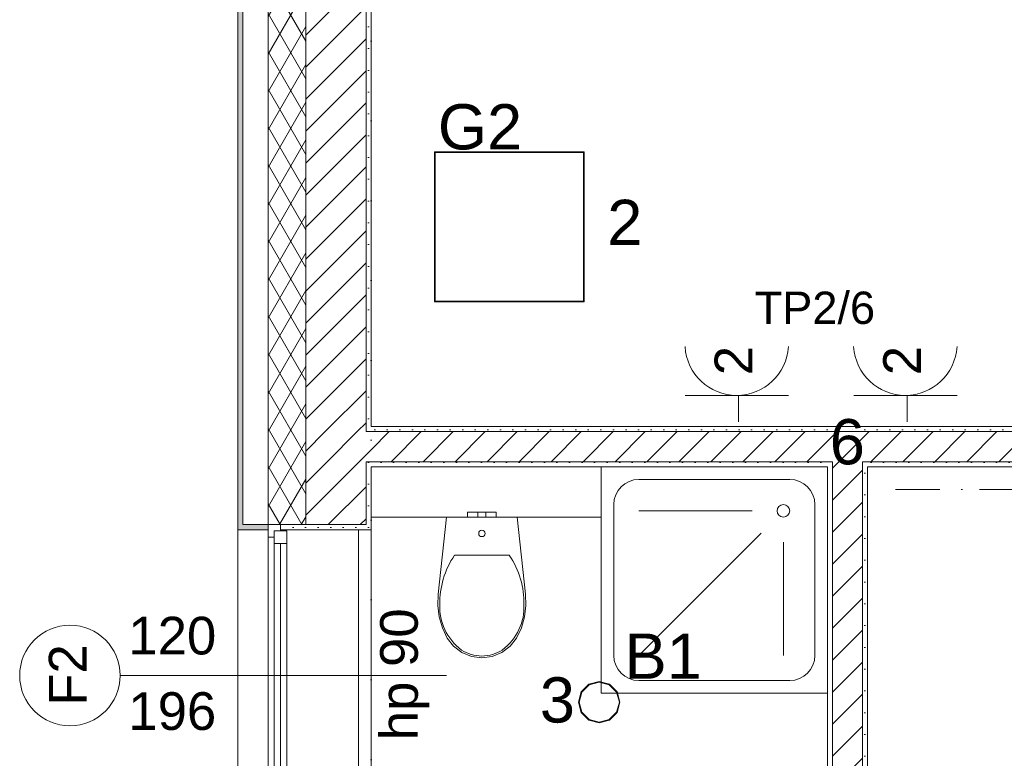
# Model space of a CAD drawing. Header units: millimetres. Extents: x -232602 to -175679, y -119570 to -82350.
# Tile 10 of 36: x -219605 to -215686, y -97306 to -94368. Entities that reach past the tile are written whole.
import ezdxf
from ezdxf.xclip import XClip

# ---------------------------------------------------------------- set-up
doc = ezdxf.new("R2010")
doc.units = ezdxf.units.MM
doc.header["$MEASUREMENT"] = 0
doc.header["$XCLIPFRAME"] = 0
doc.linetypes.add('Kropki i Kreski', pattern=[335.138881, 176.388884, -88.194442, 0, -70.555556])
doc.linetypes.add('Kropkowana', pattern=[317.499995, 0, -317.499995])
doc.layers.add('2D - Rysunki i Obrazki', color=7, linetype='Continuous')
for name, color, linetype, lineweight in [('PT_ELE_4_6_0_Nr_pióra__37', 37, 'Continuous', 18), ('PT_ELE_4_6_0_Nr_pióra__7', 7, 'Continuous', 18), ('PT_ELE_4_6_DLX_BLD0_LUMKEY_IDX_Nr_pióra__6', 6, 'Continuous', 18), ('PT_ELE_4_6_DLX_BLD0_LUMKEY_IDX_Nr_pióra__7', 7, 'Continuous', 18), ('PT_ELE_4_6_DLX_BLD1_LUM_Nr_pióra__5', 5, 'Continuous', 18), ('PT_ELE_4_6_DLX_BLD1_LUMKEY_IDX_Nr_pióra__3', 3, 'Continuous', 18), ('PT_ELE_4_6_E- Schemat - Szyny L1.L2.L3_Nr_pióra__7', 7, 'Continuous', 18), ('PT_ELE_4_6_Elementy Modelu - Strefy_Nr_pióra__254', 254, 'Continuous', 18), ('PT_ELE_4_6_Konstrukcja - Stropy_Nr_pióra__255', 255, 'Continuous', 18), ('PT_ELE_4_6_Konstrukcja - Ściany zew_Nr_pióra__251', 251, 'Continuous', 18), ('PT_ELE_4_6_Konstrukcja - Ściany zew_Nr_pióra__252', 252, 'Continuous', 18), ('PT_ELE_4_6_Konstrukcja - Ściany zew_Nr_pióra__254', 254, 'Continuous', 18), ('PT_ELE_4_6_Konstrukcja - Ściany zew_Nr_pióra__7', 7, 'Continuous', 18), ('PT_ELE_4_6_Oświetlenie_Nr_pióra__6', 6, 'Continuous', 18), ('PT_ELE_4_6_Wnętrze - Umeblowanie_Nr_pióra__9', 9, 'Continuous', 18)]:
    doc.layers.add(name, color=color, linetype=linetype, lineweight=lineweight)
doc.layers.add('PT_ELE_4_6_DLX_BLD1_CONT_Nr_pióra__8', color=7, linetype='Continuous', lineweight=18, true_color=0x969696)
doc.layers.add('PT_ELE_4_6_DLX_BLD1_RESKEY_IDX_Nr_pióra__13', color=7, linetype='Continuous', lineweight=18, true_color=0x707070)
doc.styles.add('STYL_AUTOMATYCZNY_1', font='arial.ttf')
pattern_1 = [(0, (-96416.83, -0.008), (0, 86.60254), [0, -50]), (0, (-96391.83, 43.29), (0, 86.60254), [0, -50])]
pattern_2 = [(45, (-96416.83, -0.008), (-63.63961, 63.63961), [])]

# ---------------------------------------------------------------- blocks, each defined once
blk = doc.blocks.new('Rysunek_1_6', base_point=(-200661.4, -99449.8))
at = {"layer": 'PT_ELE_4_6_Konstrukcja - Ściany zew_Nr_pióra__252', "linetype": 'Continuous', "lineweight": 18}
h = blk.add_hatch(dxfattribs=at)
h.set_pattern_fill('IZOLACJA_MIĘKKA_0006', color=252, style=0, pattern_type=2)
h.set_pattern_definition([(60, (-96416.83, -0.008), (-64.951905, 37.5), []), (120, (-96416.83, -0.008), (64.951905, 37.5), [])])
h.paths.add_polyline_path([(-218616.3, -91246.6), (-218616.3, -96376.6), (-218466.3, -96376.6), (-218466.3, -91746.6), (-218468.8, -91746.6), (-218468.8, -91246.6)])
h = blk.add_hatch(dxfattribs=at)
h.set_pattern_fill('BLOCZKI_CERAMICZNE_0006', color=252, style=0, pattern_type=2)
h.set_pattern_definition(pattern_2)
h.paths.add_polyline_path([(-218226.3, -96006.6), (-218226.3, -91986.6), (-218466.3, -91986.6), (-218466.3, -96006.6)])
h = blk.add_hatch(dxfattribs=at)
h.set_pattern_fill('TYNK_0006', color=252, style=0, pattern_type=2)
h.set_pattern_definition(pattern_1)
h.paths.add_polyline_path([(-218206.3, -95986.6), (-218206.3, -92006.6), (-218226.3, -92006.6), (-218226.3, -95986.6)])
h = blk.add_hatch(dxfattribs=at)
h.set_pattern_fill('TYNK_0006', color=252, style=0, pattern_type=2)
h.set_pattern_definition(pattern_1)
h.paths.add_polyline_path([(-218206.3, -96006.6), (-218206.3, -95986.6), (-218226.3, -95986.6), (-218226.3, -96006.6)])
h = blk.add_hatch(dxfattribs=at)
h.set_pattern_fill('TYNK_0006', color=252, style=0, pattern_type=2)
h.set_pattern_definition(pattern_1)
h.paths.add_polyline_path([(-218206.3, -96006.6), (-214006.4, -96006.6), (-214006.4, -95986.6), (-218206.3, -95986.6)])
h = blk.add_hatch(dxfattribs=at)
h.set_pattern_fill('BLOCZKI_CERAMICZNE_0006', color=252, style=0, pattern_type=2)
h.set_pattern_definition(pattern_2)
h.paths.add_polyline_path([(-218226.3, -96126.6), (-218226.3, -96006.6), (-218466.3, -96006.6), (-218466.3, -96126.6)])
h = blk.add_hatch(dxfattribs=at)
h.set_pattern_fill('BLOCZKI_CERAMICZNE_0006', color=252, style=0, pattern_type=2)
h.set_pattern_definition(pattern_2)
h.paths.add_polyline_path([(-218206.3, -96126.6), (-218206.3, -96006.6), (-218226.3, -96006.6), (-218226.3, -96126.6)])
h = blk.add_hatch(dxfattribs=at)
h.set_pattern_fill('BLOCZKI_CERAMICZNE_0006', color=252, style=0, pattern_type=2)
h.set_pattern_definition(pattern_2)
h.paths.add_polyline_path([(-216370.3, -96006.6), (-218206.3, -96006.6), (-218206.3, -96126.6), (-216370.3, -96126.6)])
h = blk.add_hatch(dxfattribs=at)
h.set_pattern_fill('BLOCZKI_CERAMICZNE_0006', color=252, style=0, pattern_type=2)
h.set_pattern_definition(pattern_2)
h.paths.add_polyline_path([(-216370.3, -96126.6), (-216250.3, -96126.6), (-216250.3, -96006.6), (-216370.3, -96006.6)])
h = blk.add_hatch(dxfattribs=at)
h.set_pattern_fill('BLOCZKI_CERAMICZNE_0006', color=252, style=0, pattern_type=2)
h.set_pattern_definition(pattern_2)
h.paths.add_polyline_path([(-216250.3, -96126.6), (-214306.3, -96126.6), (-214306.3, -96006.6), (-216250.3, -96006.6)])
h = blk.add_hatch(dxfattribs=at)
h.set_pattern_fill('BLOCZKI_CERAMICZNE_0006', color=252, style=0, pattern_type=2)
h.set_pattern_definition(pattern_2)
h.paths.add_polyline_path([(-218466.3, -96376.6), (-218226.3, -96376.6), (-218226.3, -96126.6), (-218466.3, -96126.6)])
h = blk.add_hatch(dxfattribs=at)
h.set_pattern_fill('TYNK_0006', color=252, style=0, pattern_type=2)
h.set_pattern_definition(pattern_1)
h.paths.add_polyline_path([(-218206.3, -96146.6), (-218206.3, -96126.6), (-218226.3, -96126.6), (-218226.3, -96146.6)])
h = blk.add_hatch(dxfattribs=at)
h.set_pattern_fill('TYNK_0006', color=252, style=0, pattern_type=2)
h.set_pattern_definition(pattern_1)
h.paths.add_polyline_path([(-218226.3, -96376.6), (-218206.3, -96376.6), (-218206.3, -96146.6), (-218226.3, -96146.6)])
h = blk.add_hatch(dxfattribs=at)
h.set_pattern_fill('TYNK_0006', color=252, style=0, pattern_type=2)
h.set_pattern_definition(pattern_1)
h.paths.add_polyline_path([(-216390.3, -96126.6), (-218206.3, -96126.6), (-218206.3, -96146.6), (-216390.3, -96146.6)])
h = blk.add_hatch(dxfattribs=at)
h.set_pattern_fill('TYNK_0006', color=252, style=0, pattern_type=2)
h.set_pattern_definition(pattern_1)
h.paths.add_polyline_path([(-216390.3, -96146.6), (-216370.3, -96146.6), (-216370.3, -96126.6), (-216390.3, -96126.6)])
h = blk.add_hatch(dxfattribs=at)
h.set_pattern_fill('TYNK_0006', color=252, style=0, pattern_type=2)
h.set_pattern_definition(pattern_1)
h.paths.add_polyline_path([(-216370.3, -98018.4), (-216370.3, -96146.6), (-216390.3, -96146.6), (-216390.3, -98018.4)])
h = blk.add_hatch(dxfattribs=at)
h.set_pattern_fill('BLOCZKI_CERAMICZNE_0006', color=252, style=0, pattern_type=2)
h.set_pattern_definition(pattern_2)
h.paths.add_polyline_path([(-216370.3, -96146.6), (-216250.3, -96146.6), (-216250.3, -96126.6), (-216370.3, -96126.6)])
h = blk.add_hatch(dxfattribs=at)
h.set_pattern_fill('BLOCZKI_CERAMICZNE_0006', color=252, style=0, pattern_type=2)
h.set_pattern_definition(pattern_2)
h.paths.add_polyline_path([(-216250.3, -96146.6), (-216370.3, -96146.6), (-216370.3, -98038.4), (-216250.3, -98038.4)])
h = blk.add_hatch(dxfattribs=at)
h.set_pattern_fill('TYNK_0006', color=252, style=0, pattern_type=2)
h.set_pattern_definition(pattern_1)
h.paths.add_polyline_path([(-216250.3, -96146.6), (-216230.3, -96146.6), (-216230.3, -96126.6), (-216250.3, -96126.6)])
h = blk.add_hatch(dxfattribs=at)
h.set_pattern_fill('TYNK_0006', color=252, style=0, pattern_type=2)
h.set_pattern_definition(pattern_1)
h.paths.add_polyline_path([(-216230.3, -96146.6), (-216250.3, -96146.6), (-216250.3, -98158.4), (-216230.3, -98158.4)])
h = blk.add_hatch(dxfattribs=at)
h.set_pattern_fill('TYNK_0006', color=252, style=0, pattern_type=2)
h.set_pattern_definition(pattern_1)
h.paths.add_polyline_path([(-216230.3, -96146.6), (-214326.3, -96146.6), (-214326.3, -96126.6), (-216230.3, -96126.6)])
h = blk.add_hatch(dxfattribs=at)
h.set_pattern_fill('TYNK_0006', color=252, style=0, pattern_type=2)
h.set_pattern_definition(pattern_1)
h.paths.add_polyline_path([(-218206.3, -96376.6), (-218566.3, -96376.6), (-218566.3, -96396.6), (-218206.3, -96396.6)])
at = {"layer": 'PT_ELE_4_6_Konstrukcja - Ściany zew_Nr_pióra__254', "linetype": 'Continuous', "lineweight": 18}
for points in [[(-218736.3, -96376.6), (-218716.3, -96376.6), (-218716.3, -90996.6), (-218736.3, -90996.6)], [(-218736.3, -96376.6), (-218736.3, -96396.6), (-218616.3, -96396.6), (-218616.3, -96376.6)]]:
    blk.add_hatch(color=254, dxfattribs=at).paths.add_polyline_path(points)
at = {"layer": 'PT_ELE_4_6_0_Nr_pióra__37', "color": 37, "linetype": 'Kropki i Kreski', "lineweight": 18}
blk.add_line((-216119.8, -96236.8), (-192486.6, -96236.8), dxfattribs=at)
at = {"layer": 'PT_ELE_4_6_0_Nr_pióra__7', "color": 7, "linetype": 'Continuous', "lineweight": 18, "flags": 128}
blk.add_lwpolyline([(-218206.3, -96346.6), (-218206.3, -96146.6), (-217290.3, -96146.6), (-217290.3, -96346.6)], close=True, dxfattribs=at)
at = {"layer": 'PT_ELE_4_6_DLX_BLD1_CONT_Nr_pióra__8', "color": 252, "linetype": 'Continuous', "lineweight": 18, "true_color": 0x969696, "flags": 128}
for points in [[(-218616.3, -91246.6), (-218616.3, -103736.6)], [(-218206.3, -92006.6), (-218206.3, -95986.6)], [(-218206.3, -95986.6), (-212306.3, -95986.6)], [(-216390.3, -96146.6), (-218206.3, -96146.6)], [(-218206.3, -96146.6), (-218206.3, -98018.4)], [(-216390.3, -98018.4), (-216390.3, -96146.6)], [(-214826.3, -96146.6), (-216230.3, -96146.6)], [(-216230.3, -96146.6), (-216230.3, -98178.4)]]:
    blk.add_lwpolyline(points, dxfattribs=at)
at = {"layer": 'PT_ELE_4_6_DLX_BLD1_LUM_Nr_pióra__5', "color": 5, "linetype": 'Continuous', "lineweight": 18, "flags": 128}
for points in [[(-217953.8, -95490.1), (-217953.8, -94894.1)], [(-217953.8, -94894.1), (-217953.8, -95490.1)], [(-217953.8, -94894.1), (-217357.8, -94894.1)], [(-217357.8, -94894.1), (-217953.8, -94894.1)], [(-217357.8, -94894.1), (-217953.8, -94894.1)], [(-217953.8, -94894.1), (-217953.8, -95490.1)], [(-217953.8, -95490.1), (-217953.8, -94894.1)], [(-217953.8, -94894.1), (-217357.8, -94894.1)], [(-217360.3, -94896.6), (-217951.3, -94896.6)], [(-217951.3, -94896.6), (-217951.3, -95487.6)], [(-217951.3, -94896.6), (-217360.3, -94896.6)], [(-217951.3, -95487.6), (-217951.3, -94896.6)], [(-217360.3, -95487.6), (-217360.3, -94896.6)], [(-217360.3, -94896.6), (-217360.3, -95487.6)], [(-217357.8, -94894.1), (-217357.8, -95490.1)], [(-217357.8, -95490.1), (-217357.8, -94894.1)], [(-217357.8, -95490.1), (-217357.8, -94894.1)], [(-217357.8, -94894.1), (-217357.8, -95490.1)], [(-217951.3, -95487.6), (-217360.3, -95487.6)], [(-217360.3, -95487.6), (-217951.3, -95487.6)], [(-217357.8, -95490.1), (-217953.8, -95490.1)], [(-217953.8, -95490.1), (-217357.8, -95490.1)], [(-217953.8, -95490.1), (-217357.8, -95490.1)], [(-217357.8, -95490.1), (-217953.8, -95490.1)], [(-217369.8, -97041.2), (-217339.6, -97011)], [(-217339.6, -97011), (-217369.8, -97041.2)], [(-217339.6, -97011), (-217369.8, -97041.2)], [(-217369.8, -97041.2), (-217339.6, -97011)], [(-217338.3, -97013.2), (-217367.6, -97042.5)], [(-217367.6, -97042.5), (-217338.3, -97013.2)], [(-217339.6, -97011), (-217298.3, -97000)], [(-217298.3, -97000), (-217339.6, -97011)], [(-217298.3, -97000), (-217339.6, -97011)], [(-217339.6, -97011), (-217298.3, -97000)], [(-217298.3, -97002.5), (-217338.3, -97013.2)], [(-217338.3, -97013.2), (-217298.3, -97002.5)], [(-217298.3, -97000), (-217257.1, -97011)], [(-217257.1, -97011), (-217298.3, -97000)], [(-217257.1, -97011), (-217298.3, -97000)], [(-217298.3, -97000), (-217257.1, -97011)], [(-217258.3, -97013.2), (-217298.3, -97002.5)], [(-217298.3, -97002.5), (-217258.3, -97013.2)], [(-217229.1, -97042.5), (-217258.3, -97013.2)], [(-217258.3, -97013.2), (-217229.1, -97042.5)], [(-217257.1, -97011), (-217226.9, -97041.2)], [(-217226.9, -97041.2), (-217257.1, -97011)], [(-217226.9, -97041.2), (-217257.1, -97011)], [(-217257.1, -97011), (-217226.9, -97041.2)], [(-217380.8, -97082.5), (-217369.8, -97041.2)], [(-217369.8, -97041.2), (-217380.8, -97082.5)], [(-217369.8, -97041.2), (-217380.8, -97082.5)], [(-217380.8, -97082.5), (-217369.8, -97041.2)], [(-217367.6, -97042.5), (-217378.3, -97082.5)], [(-217378.3, -97082.5), (-217367.6, -97042.5)], [(-217218.3, -97082.5), (-217229.1, -97042.5)], [(-217229.1, -97042.5), (-217218.3, -97082.5)], [(-217226.9, -97041.2), (-217215.8, -97082.5)], [(-217215.8, -97082.5), (-217226.9, -97041.2)], [(-217215.8, -97082.5), (-217226.9, -97041.2)], [(-217226.9, -97041.2), (-217215.8, -97082.5)], [(-217369.8, -97123.7), (-217380.8, -97082.5)], [(-217380.8, -97082.5), (-217369.8, -97123.7)], [(-217380.8, -97082.5), (-217369.8, -97123.7)], [(-217369.8, -97123.7), (-217380.8, -97082.5)], [(-217378.3, -97082.5), (-217367.6, -97122.5)], [(-217367.6, -97122.5), (-217378.3, -97082.5)], [(-217229.1, -97122.5), (-217218.3, -97082.5)], [(-217218.3, -97082.5), (-217229.1, -97122.5)], [(-217215.8, -97082.5), (-217226.9, -97123.7)], [(-217226.9, -97123.7), (-217215.8, -97082.5)], [(-217226.9, -97123.7), (-217215.8, -97082.5)], [(-217215.8, -97082.5), (-217226.9, -97123.7)], [(-217339.6, -97153.9), (-217369.8, -97123.7)], [(-217369.8, -97123.7), (-217339.6, -97153.9)], [(-217369.8, -97123.7), (-217339.6, -97153.9)], [(-217339.6, -97153.9), (-217369.8, -97123.7)], [(-217367.6, -97122.5), (-217338.3, -97151.8)], [(-217338.3, -97151.8), (-217367.6, -97122.5)], [(-217258.3, -97151.8), (-217229.1, -97122.5)], [(-217229.1, -97122.5), (-217258.3, -97151.8)], [(-217226.9, -97123.7), (-217257.1, -97153.9)], [(-217257.1, -97153.9), (-217226.9, -97123.7)], [(-217257.1, -97153.9), (-217226.9, -97123.7)], [(-217226.9, -97123.7), (-217257.1, -97153.9)], [(-217298.3, -97165), (-217339.6, -97153.9)], [(-217339.6, -97153.9), (-217298.3, -97165)], [(-217339.6, -97153.9), (-217298.3, -97165)], [(-217298.3, -97165), (-217339.6, -97153.9)], [(-217338.3, -97151.8), (-217298.3, -97162.5)], [(-217298.3, -97162.5), (-217338.3, -97151.8)], [(-217298.3, -97162.5), (-217258.3, -97151.8)], [(-217258.3, -97151.8), (-217298.3, -97162.5)], [(-217257.1, -97153.9), (-217298.3, -97165)], [(-217298.3, -97165), (-217257.1, -97153.9)], [(-217298.3, -97165), (-217257.1, -97153.9)], [(-217257.1, -97153.9), (-217298.3, -97165)]]:
    blk.add_lwpolyline(points, dxfattribs=at)
at = {"layer": 'PT_ELE_4_6_Elementy Modelu - Strefy_Nr_pióra__254', "color": 254, "linetype": 'Continuous', "lineweight": 18, "flags": 128}
for points in [[(-218206.3, -92970.4), (-218206.3, -95986.6), (-212306.3, -95986.6), (-212306.3, -92006.6), (-218206.3, -92006.6)], [(-214826.3, -102826.6), (-214826.3, -96146.6), (-216230.3, -96146.6), (-216230.3, -98178.4), (-218206.3, -98178.4), (-218206.3, -102826.6)], [(-216390.3, -98018.4), (-216390.3, -96146.6), (-217290.3, -96146.6), (-217290.3, -96346.6), (-218206.3, -96346.6), (-218206.3, -98018.4)]]:
    blk.add_lwpolyline(points, close=True, dxfattribs=at)
at = {"layer": 'PT_ELE_4_6_Konstrukcja - Stropy_Nr_pióra__255', "color": 255, "linetype": 'Kropkowana', "lineweight": 18, "flags": 128}
blk.add_lwpolyline([(-192386.3, -92006.6), (-218206.3, -92006.6), (-218206.3, -102826.6), (-208326.3, -102826.6), (-208326.3, -100086.6), (-203885.8, -100086.6), (-203885.8, -102826.6), (-192386.3, -102826.6)], close=True, dxfattribs=at)
at = {"layer": 'PT_ELE_4_6_Konstrukcja - Ściany zew_Nr_pióra__251', "color": 251, "linetype": 'Continuous', "lineweight": 18}
blk.add_line((-219204.6, -96976.6), (-217906.3, -96976.6), dxfattribs=at)
at = {"layer": 'PT_ELE_4_6_Konstrukcja - Ściany zew_Nr_pióra__251', "color": 251, "linetype": 'Continuous', "lineweight": 18, "flags": 128}
blk.add_lwpolyline([(-219404.6, -96776.6, 1), (-219404.6, -97176.6, 1)], format="xyb", close=True, dxfattribs=at)
at = {"layer": 'PT_ELE_4_6_Konstrukcja - Ściany zew_Nr_pióra__7', "color": 7, "linetype": 'Continuous', "lineweight": 18}
for p, q in [((-218716.3, -91096.6), (-218716.3, -96376.6)), ((-218616.3, -91246.6), (-218616.3, -96376.6)), ((-218466.3, -91986.6), (-218466.3, -96006.6)), ((-218226.3, -96006.6), (-218226.3, -91986.6)), ((-218466.3, -96006.6), (-218466.3, -96126.6)), ((-218206.3, -96006.6), (-218226.3, -96006.6)), ((-218206.3, -96006.6), (-218226.3, -96006.6)), ((-216370.3, -96006.6), (-218206.3, -96006.6)), ((-216250.3, -96006.6), (-216370.3, -96006.6)), ((-214306.3, -96006.6), (-216250.3, -96006.6)), ((-218466.3, -96126.6), (-218466.3, -96376.6)), ((-218226.3, -96126.6), (-218206.3, -96126.6)), ((-218226.3, -96376.6), (-218226.3, -96126.6)), ((-218226.3, -96126.6), (-218206.3, -96126.6)), ((-218206.3, -96126.6), (-216370.3, -96126.6)), ((-216370.3, -96126.6), (-216370.3, -96146.6)), ((-216370.3, -96126.6), (-216370.3, -96146.6)), ((-216370.3, -96146.6), (-216370.3, -98018.4)), ((-216250.3, -96146.6), (-216250.3, -96126.6)), ((-216250.3, -96126.6), (-214306.3, -96126.6)), ((-216250.3, -96146.6), (-216250.3, -96126.6)), ((-216250.3, -98038.4), (-216250.3, -96146.6)), ((-218736.3, -96376.6), (-218736.3, -96396.6)), ((-218736.3, -96376.6), (-218736.3, -96396.6)), ((-218716.3, -96376.6), (-218616.3, -96376.6)), ((-218616.3, -96376.6), (-218616.3, -96396.6)), ((-218616.3, -96376.6), (-218566.3, -96376.6)), ((-218616.3, -96426.6), (-218616.3, -96376.6)), ((-218616.3, -96376.6), (-218566.3, -96376.6)), ((-218616.3, -96376.6), (-218566.3, -96376.6)), ((-218566.3, -96376.6), (-218566.3, -96396.6)), ((-218226.3, -96376.6), (-218566.3, -96376.6)), ((-218566.3, -96376.6), (-218566.3, -96401.6)), ((-218206.3, -96376.6), (-218206.3, -96396.6)), ((-218206.3, -96376.6), (-218206.3, -96396.6)), ((-218616.3, -96396.6), (-218736.3, -96396.6)), ((-218736.3, -96396.6), (-218736.3, -97556.6)), ((-218616.3, -96396.6), (-218736.3, -96396.6)), ((-218591.3, -96426.6), (-218616.3, -96426.6)), ((-218616.3, -97526.6), (-218616.3, -96426.6)), ((-218566.3, -96401.6), (-218591.3, -96401.6)), ((-218591.3, -96401.6), (-218591.3, -96426.6)), ((-218591.3, -96451.6), (-218591.3, -96401.6)), ((-218591.3, -96401.6), (-218541.3, -96401.6)), ((-218566.3, -96396.6), (-218206.3, -96396.6)), ((-218566.3, -96396.6), (-218206.3, -96396.6)), ((-218541.3, -96401.6), (-218541.3, -96451.6)), ((-218256.3, -96396.6), (-218256.3, -97556.6)), ((-218541.3, -96451.6), (-218591.3, -96451.6)), ((-218591.3, -97501.6), (-218591.3, -96451.6)), ((-218566.3, -96451.6), (-218566.3, -97501.6)), ((-218541.3, -96451.6), (-218541.3, -97501.6)), ((-218541.3, -96451.6), (-218541.3, -97501.6))]:
    blk.add_line(p, q, dxfattribs=at)
at = {"layer": 'PT_ELE_4_6_Konstrukcja - Ściany zew_Nr_pióra__7', "color": 7, "linetype": 'Continuous', "lineweight": 18, "flags": 128}
for points in [[(-218736.3, -90976.6), (-218736.3, -96376.6)], [(-218206.3, -95986.6), (-218206.3, -92006.6)], [(-214006.4, -95986.6), (-218206.3, -95986.6)], [(-218206.3, -96376.6), (-218206.3, -96146.6)], [(-218206.3, -96146.6), (-216390.3, -96146.6)], [(-216390.3, -96146.6), (-216390.3, -98018.4)], [(-216230.3, -96146.6), (-214326.3, -96146.6)], [(-216230.3, -98158.4), (-216230.3, -96146.6)]]:
    blk.add_lwpolyline(points, dxfattribs=at)
at = {"layer": 'PT_ELE_4_6_Oświetlenie_Nr_pióra__6', "color": 6, "linetype": 'Continuous', "lineweight": 18}
for p, q in [((-216956.9, -95862.5), (-216545.6, -95862.5)), ((-216743.6, -95862.5), (-216743.6, -95967.7)), ((-216285.8, -95862.5), (-215874.6, -95862.5)), ((-216072.5, -95862.5), (-216072.5, -95967.7))]:
    blk.add_line(p, q, dxfattribs=at)
for centre in [(-216751.3, -95656.5), (-216080.2, -95656.5)]:
    blk.add_arc(centre, 206, 183.376, 356.624, dxfattribs=at)
at = {"layer": 'PT_ELE_4_6_Wnętrze - Umeblowanie_Nr_pióra__9', "color": 9, "linetype": 'Continuous', "lineweight": 18}
for p, q in [((-216540.3, -96196.6), (-217140.3, -96196.6)), ((-217240.3, -96296.6), (-217240.3, -96896.6)), ((-216440.3, -96896.6), (-216440.3, -96296.6)), ((-217805.6, -96326.6), (-217822.3, -96326.6)), ((-217822.3, -96346.6), (-217822.3, -96326.6)), ((-217805.6, -96346.6), (-217822.3, -96346.6)), ((-217781.3, -96326.6), (-217805.6, -96326.6)), ((-217781.3, -96346.6), (-217805.6, -96346.6)), ((-217776.7, -96326.6), (-217781.3, -96326.6)), ((-217781.3, -96346.6), (-217781.3, -96326.6)), ((-217776.7, -96346.6), (-217781.3, -96346.6)), ((-217765.3, -96326.6), (-217776.7, -96326.6)), ((-217765.3, -96346.6), (-217776.7, -96346.6)), ((-217754, -96326.6), (-217765.3, -96326.6)), ((-217754, -96346.6), (-217765.3, -96346.6)), ((-217749.3, -96326.6), (-217754, -96326.6)), ((-217749.3, -96346.6), (-217754, -96346.6)), ((-217749.3, -96346.6), (-217749.3, -96326.6)), ((-217725, -96326.6), (-217749.3, -96326.6)), ((-217725, -96346.6), (-217749.3, -96346.6)), ((-217708.3, -96326.6), (-217725, -96326.6)), ((-217708.3, -96346.6), (-217725, -96346.6)), ((-217708.3, -96346.6), (-217708.3, -96326.6)), ((-216690.3, -96321.6), (-217140.3, -96321.6)), ((-216653.7, -96410), (-217140.3, -96896.6)), ((-216565.3, -96446.6), (-216565.3, -96896.6)), ((-217874.3, -96498), (-217765.3, -96498)), ((-217765.3, -96498), (-217656.4, -96498)), ((-217140.3, -96996.6), (-216540.3, -96996.6))]:
    blk.add_line(p, q, dxfattribs=at)
at = {"layer": 'PT_ELE_4_6_Wnętrze - Umeblowanie_Nr_pióra__9', "color": 9, "linetype": 'Continuous', "lineweight": 18, "flags": 128}
for points in [[(-217290.3, -96146.6), (-217290.3, -97046.6), (-216390.3, -97046.6), (-216390.3, -96146.6)], [(-217595.9, -96743.4), (-217608.3, -96786.9), (-217627.3, -96828), (-217652.9, -96860.5), (-217686, -96885.5), (-217724.3, -96901.2), (-217765.3, -96906.6), (-217806.4, -96901.2), (-217844.7, -96885.5), (-217877.7, -96860.5), (-217903.3, -96828), (-217922.4, -96786.9), (-217934.8, -96743.4), (-217940.2, -96698.4), (-217938.7, -96653.2), (-217906.3, -96346.6), (-217624.4, -96346.6), (-217592, -96653.2), (-217590.4, -96698.4)]]:
    blk.add_lwpolyline(points, close=True, dxfattribs=at)
at = {"layer": 'PT_ELE_4_6_Wnętrze - Umeblowanie_Nr_pióra__9', "color": 9, "linetype": 'Continuous', "lineweight": 18}
for centre, radius in [((-216565.3, -96321.6), 25), ((-217765.3, -96411.6), 12.7)]:
    blk.add_circle(centre, radius, dxfattribs=at)
for centre, start, end in [((-217140.3, -96296.6), 90, 180), ((-216540.3, -96296.6), 0, 90), ((-217140.3, -96896.6), 180, 270), ((-216540.3, -96896.6), 270, 0)]:
    blk.add_arc(centre, 100, start, end, dxfattribs=at)
for centre, major_axis, start_param, end_param in [((-217507.2, -96686.1), (-425.3, 0), 5.753783, 6.306803), ((-218023.4, -96686.1), (-425.3, 0), 3.117977, 3.670997), ((-217675.9, -96707.4), (-256.9, 0), 6.227458, 7.128046), ((-217854.8, -96707.4), (-256.9, 0), 2.296735, 3.197324), ((-217764.5, -96777.8), (-138.5, 0), 0.938292, 1.564935), ((-217766.1, -96777.8), (-138.5, 0), 1.576657, 2.203301)]:
    blk.add_ellipse(centre, major_axis=major_axis, ratio=0.875546, start_param=start_param, end_param=end_param, dxfattribs=at)
at = {"layer": 'PT_ELE_4_6_DLX_BLD0_LUMKEY_IDX_Nr_pióra__6', "color": 6, "linetype": 'Continuous', "lineweight": 18, "char_height": 150, "attachment_point": 7, "rotation": 90, "style": 'STYL_AUTOMATYCZNY_1'}
for insert in [(-216689.3, -95782.3), (-216018.2, -95782.3)]:
    blk.add_mtext('\\A1;{\\pql;\\fArial|b0|i0|c238|p0;\\W1.000000;2}', dxfattribs=dict(at, insert=insert))
at = {"layer": 'PT_ELE_4_6_DLX_BLD0_LUMKEY_IDX_Nr_pióra__7', "color": 7, "linetype": 'Continuous', "lineweight": 18, "char_height": 180, "attachment_point": 7, "style": 'STYL_AUTOMATYCZNY_1'}
for s, insert in [('\\A1;{\\pql;\\fArial|b0|i0|c238|p0;\\W1.000000;2}', (-217266.5, -95264.5)), ('\\A1;{\\pql;\\fArial|b0|i0|c238|p0;\\W1.000000;3}', (-217534.8, -97166.3))]:
    blk.add_mtext(s, dxfattribs=dict(at, insert=insert))
at = {"layer": 'PT_ELE_4_6_DLX_BLD1_LUMKEY_IDX_Nr_pióra__3', "color": 3, "linetype": 'Continuous', "lineweight": 18, "char_height": 180, "attachment_point": 7, "style": 'STYL_AUTOMATYCZNY_1'}
for s, insert in [('\\A1;{\\pql;\\fArial|b0|i0|c238|p0;\\W1.000000;G2}', (-217940.5, -94886.8)), ('\\A1;{\\pql;\\fArial|b0|i0|c238|p0;\\W1.000000;B1}', (-217197.5, -96989.7))]:
    blk.add_mtext(s, dxfattribs=dict(at, insert=insert))
at = {"layer": 'PT_ELE_4_6_DLX_BLD1_RESKEY_IDX_Nr_pióra__13', "color": 8, "linetype": 'Continuous', "lineweight": 18, "true_color": 0x707070, "insert": (-216381, -96139.4), "char_height": 180, "attachment_point": 7, "style": 'STYL_AUTOMATYCZNY_1'}
blk.add_mtext('\\A1;{\\pql;\\fArial|b0|i0|c238|p0;\\W1.000000;6}', dxfattribs=at)
at = {"layer": 'PT_ELE_4_6_E- Schemat - Szyny L1.L2.L3_Nr_pióra__7', "color": 7, "linetype": 'Continuous', "lineweight": 18, "insert": (-216679.8, -95580.2), "char_height": 128.571, "attachment_point": 7, "style": 'STYL_AUTOMATYCZNY_1'}
blk.add_mtext('\\A1;{\\pql;\\fArial|b0|i0|c238|p0;\\W1.000000;TP2/6}', dxfattribs=at)
at = {"layer": 'PT_ELE_4_6_Konstrukcja - Ściany zew_Nr_pióra__7', "color": 7, "linetype": 'Continuous', "lineweight": 18, "char_height": 150, "attachment_point": 7, "rotation": 90, "style": 'STYL_AUTOMATYCZNY_1'}
for s, insert in [('\\A1;{\\pql;\\pt0;\\fArial|b0|i0|c238|p0;\\W1.000000;hp 90}', (-217975, -97234)), ('\\A1;{\\pql;\\pt0;\\fArial|b0|i0|c238|p0;\\W1.000000;F2}', (-219338.5, -97096.7))]:
    blk.add_mtext(s, dxfattribs=dict(at, insert=insert))
at = {"layer": 'PT_ELE_4_6_Konstrukcja - Ściany zew_Nr_pióra__7', "color": 7, "linetype": 'Continuous', "lineweight": 18, "char_height": 150, "attachment_point": 7, "style": 'STYL_AUTOMATYCZNY_1'}
for s, insert in [('\\A1;{\\pql;\\pt0;\\fArial|b0|i0|c238|p0;\\W1.000000;120}', (-219172, -96895.2)), ('\\A1;{\\pql;\\pt0;\\fArial|b0|i0|c238|p0;\\W1.000000;196}', (-219172, -97195.2))]:
    blk.add_mtext(s, dxfattribs=dict(at, insert=insert))

msp = doc.modelspace()

# ---------------------------------------------------------------- block references
at = {"layer": '2D - Rysunki i Obrazki', "color": 253, "linetype": 'Continuous', "lineweight": 18, "true_color": 0xaaaaaa}
ref = msp.add_blockref('Rysunek_1_6', (-200661.4, -99449.8), dxfattribs=at)
XClip(ref).set_block_clipping_path([(-225643.694101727, -116549.9316383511), (-175679.1071871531, -82349.5969288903)])

doc.saveas('drawing.dxf')
